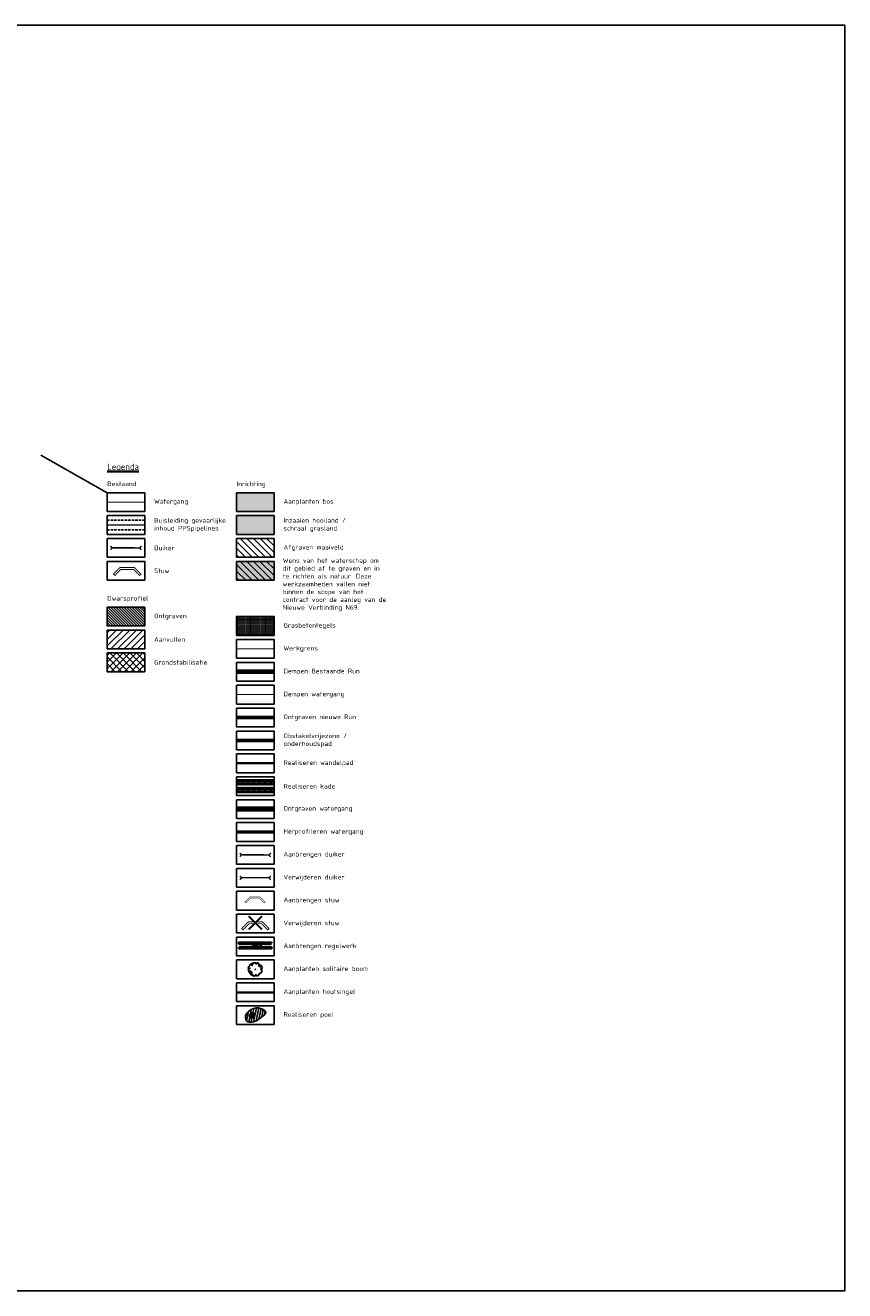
# Model space of a CAD drawing. Header units: metres. Extents: x -3 to 311477, y 0 to 754107.
# Tile 81 of 82: x 159712 to 160586, y 375604 to 376953. Entities that reach past the tile are written whole.
import ezdxf

# ---------------------------------------------------------------- set-up
doc = ezdxf.new("R2010")
doc.units = ezdxf.units.M
for name, pattern in [('ACAD_ISO05W100', [33, 24, -3, 0, -3, 0, -3]), ('CENTER', [2, 1.25, -0.25, 0.25, -0.25]), ('DASHED2', [0.375, 0.25, -0.125]), ('VH-RIJWIELPADBAND', [20, 8, -2, 2, -2, 0, -2, 2, -2])]:
    doc.linetypes.add(name, pattern=pattern)
for name, color, linetype, lineweight in [('B-WA-GW-TALUDARCERING-S', 90, 'Continuous', 25), ('B-WA-GW-TALUDARCERING_KORT-G', 90, 'Continuous', 18), ('B-WA-GW-TALUDARCERING_LANG-G', 90, 'Continuous', 18), ('B-XX-KW-KUNSTWERK_DUIKER-G', 170, 'Continuous', 18), ('N-GV-GW-CUNET-WERK-A', 92, 'Continuous', 18), ('N-WE-GW-TALUD-GD', 90, 'Continuous', 50), ('N-XX-BC-BETONVORM-G', 50, 'Continuous', 50), ('N-XX-BC-BETONVORM-V', 254, 'Continuous', 18), ('N-XX-GW-GROND_STEEN-WERK-A-2000', 7, 'Continuous', 18), ('N-XX-GW-GROND_TEELAARDE-WERK-A-200', 7, 'Continuous', 18), ('N-XX-GW-TALUDARCERING_KORT-G', 90, 'Continuous', 50), ('N-XX-KW-KUNSTWERK_BRUG-G', 170, 'Continuous', 35), ('N-XX-KW-KUNSTWERK_STUW-G', 170, 'Continuous', 35), ('N-XX-RI-PERSLEIDING_GEMAAL_BESTURINGSKAST-G', 210, 'Continuous', 35), ('N-XX-VH-VERHARDING_GRASBETONSTEEN-A-200', 72, 'Continuous', 18), ('X-XX-AL-TEKENBLAD_VERKLARING-T25', 7, 'Continuous', 25), ('X-XX-AL-TEKENBLAD_VERKLARING-T35', 3, 'Continuous', 35)]:
    doc.layers.add(name, color=color, linetype=linetype, lineweight=lineweight)
for name, color, linetype in [('C_Duiker_Nog aan te leggen_L', 7, 'Continuous'), ('D_KLE_BUISLEIDING GEVAARLIJKE INHOUD_PPS PIPELINES', 7, 'Continuous'), ('Salamanderpoel-Talud', 6, 'Continuous'), ('X-XX-AL-VERWIJZING-(W)-s', 7, 'Continuous')]:
    doc.layers.add(name, color=color, linetype=linetype)
for name, color, linetype, lineweight, true_color in [('Meest waarschijnlijk tracé', 150, 'Continuous', 18, 0x007fff), ('N-XX-BUITEN_SCOPE-V', 7, 'Continuous', 18, 0xfefefe), ('N-XX-GR-STRUWEEL-G', 7, 'BATTING', 35, 0x4c3900), ('V-WE-AM-AS_WATERGANG_SLOOT-G', 1, 'DASHED2', 18, 0xff0000), ('Wandelpad', 30, 'ACAD_ISO05W100', 13, 0xff7f00)]:
    doc.layers.add(name, color=color, linetype=linetype, lineweight=lineweight, true_color=true_color)
for name, color, linetype, true_color in [('N-Herprofileren', 7, 'Continuous', 0x6bb5ff), ('N-KLEUR_talud', 7, 'Continuous', 0xa57500), ('N-KLEUR_water', 150, 'Continuous', 0x007fff), ('N-XX-GR-BEEK-BEGELEIDEND-BOS-G', 7, 'Continuous', 0x45a93d), ('N-XX-GR-KRAP-BEEK-BEGELEIDEND-BOS-G', 7, 'Continuous', 0x296524), ('N-XX-GR-VOCHTIG-HOOILAND-G', 7, 'Continuous', 0xb0d85f), ('Onderhoudspad hatch', 7, 'Continuous', 0x964b00), ('Salamanderpoel', 7, 'Continuous', 0xb0c7f3), ('Stuw te plaatsen', 30, 'Continuous', 0xff7f00), ('Stuw te verwijdereen', 1, 'Continuous', 0xff0000), ('waterlopen', 7, 'Continuous', 0xbfefff), ('Z_ZZZ_WERKGRENS', 5, 'CENTER', 0x0000ff)]:
    doc.layers.add(name, color=color, linetype=linetype, true_color=true_color)
doc.styles.add('RH-NLCS-A', font='NLCS-ISO.ttf')
doc.linetypes.add('BATTING', pattern='A,0.00254,-2.54,[134,ltypeshp.shx,S=2.54,R=0,X=-2.54,Y=0],-5.08,[134,ltypeshp.shx,S=2.54,R=180,X=2.54,Y=0],-2.54', length=10.16254)

# ---------------------------------------------------------------- blocks, each defined once
blk = doc.blocks.new('*U33')
at = {"layer": 'B-WA-GW-TALUDARCERING_KORT-G'}
for p, q in [((159239.2, 376386.1), (159239.2, 376385.3)), ((159245.2, 376386.1), (159245.2, 376385.3)), ((159251.2, 376386.1), (159251.2, 376385.3)), ((159257.2, 376386.1), (159257.2, 376385.3)), ((159263.2, 376386.1), (159263.2, 376385.3)), ((159269.2, 376386.1), (159269.2, 376385.3)), ((159275.2, 376386.1), (159275.2, 376385.3))]:
    blk.add_line(p, q, dxfattribs=at)
at = {"layer": 'B-WA-GW-TALUDARCERING_LANG-G'}
for p, q in [((159242.2, 376386.1), (159242.2, 376384.4)), ((159248.2, 376386.1), (159248.2, 376384.4)), ((159254.2, 376386.1), (159254.2, 376384.4)), ((159260.2, 376386.1), (159260.2, 376384.4)), ((159266.2, 376386.1), (159266.2, 376384.4)), ((159272.2, 376386.1), (159272.2, 376384.4))]:
    blk.add_line(p, q, dxfattribs=at)
blk = doc.blocks.new('*U34')
at = {"layer": 'B-WA-GW-TALUDARCERING_KORT-G'}
for p, q in [((159239.2, 376382.1), (159239.2, 376383)), ((159245.2, 376382.1), (159245.2, 376383)), ((159251.2, 376382.1), (159251.2, 376383)), ((159257.2, 376382.1), (159257.2, 376383)), ((159263.2, 376382.1), (159263.2, 376383)), ((159269.2, 376382.1), (159269.2, 376383)), ((159275.2, 376382.1), (159275.2, 376383))]:
    blk.add_line(p, q, dxfattribs=at)
at = {"layer": 'B-WA-GW-TALUDARCERING_LANG-G'}
for p, q in [((159242.2, 376382.1), (159242.2, 376383.9)), ((159248.2, 376382.1), (159248.2, 376383.9)), ((159254.2, 376382.1), (159254.2, 376383.9)), ((159260.2, 376382.1), (159260.2, 376383.9)), ((159266.2, 376382.1), (159266.2, 376383.9)), ((159272.2, 376382.1), (159272.2, 376383.9))]:
    blk.add_line(p, q, dxfattribs=at)
blk = doc.blocks.new('Regelwerk')
at = {"layer": 'N-XX-BC-BETONVORM-V', "transparency": 33554687}
h = blk.add_hatch(color=256, dxfattribs=at)
h.dxf.hatch_style = 1
h.paths.add_polyline_path([(155673.4, 377006), (155678.9, 377006.8), (155674.1, 377040.9), (155668.6, 377040.1), (155670.2, 377029.1), (155670, 377029), (155670.1, 377028.6), (155670.2, 377028.7)])
at = {"layer": 'N-XX-BC-BETONVORM-G'}
for points in [[(155669.2, 377040.2), (155668.6, 377040.1), (155670.2, 377029.1), (155670, 377029), (155670.1, 377028.6), (155670.2, 377028.7), (155673.4, 377006), (155674, 377006.1), (155670.8, 377028.7), (155670.7, 377028.7), (155670.6, 377029.1), (155670.8, 377029.1)], [(155678.3, 377006.7), (155678.9, 377006.8), (155674.1, 377040.9), (155673.5, 377040.8), (155675, 377029.7), (155675.2, 377029.8), (155675.2, 377029.4), (155675.1, 377029.3)]]:
    blk.add_lwpolyline(points, close=True, dxfattribs=at)
blk.add_lwpolyline([(155674, 377006.1), (155672.4, 377017.3), (155672.3, 377017.3), (155672.2, 377017.7), (155672.4, 377017.7), (155669.2, 377040.2)], dxfattribs=at)
at = {"layer": 'N-XX-KW-KUNSTWERK_BRUG-G', "lineweight": 50}
blk.add_lwpolyline([(155676.5, 377025.9), (155670.5, 377025), (155671, 377021.1), (155677, 377021.9)], close=True, dxfattribs=at)
for points in [[(155670.5, 377025), (155677, 377021.9)], [(155671.1, 377021.1), (155676.5, 377025.9)]]:
    blk.add_lwpolyline(points, dxfattribs=at)
at = {"layer": 'N-XX-KW-KUNSTWERK_STUW-G', "linetype": 'VH-RIJWIELPADBAND'}
blk.add_lwpolyline([(155670.3, 377028.9), (155675.2, 377029.6)], dxfattribs=at)
at = {"layer": 'N-XX-KW-KUNSTWERK_STUW-G'}
blk.add_lwpolyline([(155675.2, 377029.4), (155670.7, 377028.7), (155670.6, 377029.1), (155675.2, 377029.8)], close=True, dxfattribs=at)
at = {"layer": 'N-XX-RI-PERSLEIDING_GEMAAL_BESTURINGSKAST-G'}
for points in [[(155670, 377028.2), (155670.9, 377028.3), (155670.8, 377029.6), (155669.9, 377029.4)], [(155670.3, 377026.6), (155671.1, 377026.7), (155671, 377028), (155670.1, 377027.9)]]:
    blk.add_lwpolyline(points, close=True, dxfattribs=at)
blk.add_lwpolyline([(155670.7, 377028.7), (155670.6, 377029.1), (155670.8, 377029.1), (155670.7, 377029.5), (155670.2, 377029.4), (155670.3, 377028.3), (155670.9, 377028.4), (155670.8, 377028.7), (155670.7, 377028.7)], dxfattribs=at)
blk = doc.blocks.new('Poel')
at = {"layer": 'Salamanderpoel'}
blk.add_hatch(color=256, dxfattribs=at).paths.add_polyline_path([(3.9, -7.5), (5.1, -6.3), (6.2, -4.9), (7.1, -3.4), (7.8, -1.9), (8.4, -0.3), (8.7, 1.3), (8.7, 2.8), (8.5, 4.2), (7.9, 5.5), (7, 6.7), (5.9, 7.6), (4.5, 8.4), (3, 9), (1.3, 9.4), (-0.4, 9.7), (-2.2, 9.7), (-3.9, 9.6), (-5.5, 9.3), (-7, 8.8), (-7.4, 8.6), (-7.5, 8.6), (-7.6, 8.5), (-7.8, 8.4), (-8.7, 7.8), (-9.6, 7), (-10.5, 6), (-11.4, 5), (-12.2, 3.8), (-12.9, 2.5), (-13.5, 1.1), (-14, -0.3), (-14.3, -1.7), (-14.4, -3), (-14.3, -4.4), (-14, -5.7), (-13.4, -6.9), (-12.6, -8.1), (-11.4, -9), (-9.9, -9.9), (-8.2, -10.5), (-7.2, -10.8), (-6.1, -10.9), (-5, -10.9), (-3.8, -10.9), (-2.6, -10.7), (-1.3, -10.4), (0, -10), (1.3, -9.4), (2.7, -8.6)])
at = {"layer": 'Salamanderpoel-Talud'}
h = blk.add_hatch(dxfattribs=at)
h.set_pattern_fill('TZO-KLEI,_O', color=256, scale=5000)
h.set_pattern_definition([(78.651337, (-182639.175, 148734.098), (-9.80447882, 1.9677894), [])])
edge = h.paths.add_edge_path()
edge.add_spline(control_points=[(-31.2, -7.2), (-31.4, -0.5), (-23.9, 15.7), (0.7, 30.6), (29.6, 35.3), (66, 13.1), (30.7, -10.8), (11.1, -29.9), (-27.1, -30.7), (-30.6, -14), (-31.2, -8.7), (-31.2, -7.2)], knot_values=[0, 0, 0, 0, 20.193078, 49.02931, 82.007975, 111.154331, 135.856567, 177.983244, 208.077021, 219.877072, 224.308417, 224.308417, 224.308417, 224.308417], degree=3, periodic=0)
h.paths.add_polyline_path([(1.3, -9.4), (0, -10), (-1.3, -10.4), (-2.6, -10.7), (-3.8, -10.9), (-5, -10.9), (-6.1, -10.9), (-7.2, -10.8), (-8.2, -10.5), (-9.9, -9.9), (-11.4, -9), (-12.6, -8.1), (-13.4, -6.9), (-14, -5.7), (-14.3, -4.4), (-14.4, -3), (-14.3, -1.7), (-14, -0.3), (-13.5, 1.1), (-12.9, 2.5), (-12.2, 3.8), (-11.4, 5), (-10.5, 6), (-9.6, 7), (-8.7, 7.8), (-7.8, 8.4), (-7.6, 8.5), (-7.5, 8.6), (-7.4, 8.6), (-7, 8.8), (-5.5, 9.3), (-3.9, 9.6), (-2.2, 9.7), (-0.4, 9.7), (1.3, 9.4), (3, 9), (4.5, 8.4), (5.9, 7.6), (7, 6.7), (7.9, 5.5), (8.5, 4.2), (8.7, 2.8), (8.7, 1.3), (8.4, -0.3), (7.8, -1.9), (7.1, -3.4), (6.2, -4.9), (5.1, -6.3), (3.9, -7.5), (2.7, -8.6)], flags=16)
for p, q in [((-11.1, -0.3), (-13.7, 0.5)), ((-7.4, 0.5), (-12.5, 3.3)), ((-8.3, 3.7), (-10.8, 5.7)), ((-4.9, 2.2), (-8.7, 7.8)), ((-4.9, 6), (-6, 9.1)), ((-2.5, 3), (-3, 9.7)), ((-0.6, 5.9), (0, 9.6)), ((-0.1, 0.8), (8.7, 2.9)), ((0, 0), (7.4, -2.9)), ((3, 4.4), (6.5, 7.1)), ((4.2, 0.3), (8.4, -0.1)), ((-9.3, -2.8), (-14.3, -2.4)), ((-11.6, -4.8), (-14.1, -5.4)), ((-8.4, -4.8), (-12.6, -8)), ((-8.9, -7.4), (-10.2, -9.7)), ((-6.1, -4.6), (-7.4, -10.7)), ((-4.6, -7.4), (-4.4, -10.9)), ((-3.2, -3.1), (-1.5, -10.4)), ((-1, -1.8), (3.8, -7.7)), ((-0.2, -5.9), (1.3, -9.4)), ((2.8, -3.1), (5.8, -5.4))]:
    blk.add_line(p, q, dxfattribs=at)
blk.add_lwpolyline([(1.3, -9.4), (0, -10), (-1.3, -10.4), (-2.6, -10.7), (-3.8, -10.9), (-5, -10.9), (-6.1, -10.9), (-7.2, -10.8), (-8.2, -10.5), (-9.9, -9.9), (-11.4, -9), (-12.6, -8.1), (-13.4, -6.9), (-14, -5.7), (-14.3, -4.4), (-14.4, -3), (-14.3, -1.7), (-14, -0.3), (-13.5, 1.1), (-12.9, 2.5), (-12.2, 3.8), (-11.4, 5), (-10.5, 6), (-9.6, 7), (-8.7, 7.8), (-7.8, 8.4), (-7.6, 8.5), (-7.5, 8.6), (-7.4, 8.6), (-7, 8.8), (-5.5, 9.3), (-3.9, 9.6), (-2.2, 9.7), (-0.4, 9.7), (1.3, 9.4), (3, 9), (4.5, 8.4), (5.9, 7.6), (7, 6.7), (7.9, 5.5), (8.5, 4.2), (8.7, 2.8), (8.7, 1.3), (8.4, -0.3), (7.8, -1.9), (7.1, -3.4), (6.2, -4.9), (5.1, -6.3), (3.9, -7.5), (2.7, -8.6), (1.3, -9.4)], close=True, dxfattribs=at)
blk.add_lwpolyline([(3, 9), (-1, 2.2)], dxfattribs=at)
at = {"layer": 'Salamanderpoel-Talud', "start_tangent": (-0.031762, 0.999495), "end_tangent": (-0.031762, 0.999495)}
blk.add_spline([(-31.2, -7.2), (-24, 11.6), (-0.3, 28.1), (32.6, 30.1), (55.5, 12), (38.6, -6), (2.5, -27.7), (-27.2, -22.9), (-30.8, -11.6), (-31.2, -7.2)], degree=3, dxfattribs=at)
at = {"layer": 'Salamanderpoel-Talud'}
blk.add_spline([(-9.4, -3.1), (-7.7, 0.1), (-5.5, 1.8), (-3, 3), (-0.9, 2.1), (0, 0), (-0.6, -1.3), (-3.7, -3.4), (-6.4, -4.7), (-8.5, -4.8), (-9.5, -3.4), (-9.4, -3.1)], degree=3, dxfattribs=at)
blk = doc.blocks.new('SGR-BOOM_06')
at = {"linetype": 'Continuous', "flags": 128}
blk.add_lwpolyline([(2.7, 3.52), (2.53, 3.94), (2.2, 4.06), (1.94, 4.52), (1.27, 4.69), (0.86, 4.52), (1.11, 4.27), (1.06, 3.81), (0.23, 3.98), (0.35, 4.32), (0.18, 4.69), (-0.15, 4.61), (-0.49, 4.69), (-1.15, 4.65), (-1.49, 4.48), (-1.95, 4.57), (-2.54, 4.11), (-2.12, 3.9), (-1.99, 3.64), (-1.58, 3.44), (-1.99, 2.89), (-2.54, 2.77), (-2.92, 3.1), (-2.62, 3.22), (-2.87, 3.86), (-3.63, 3.43), (-4, 3.02), (-3.79, 2.85), (-4, 2.51), (-4.42, 2.35), (-4.72, 2.05), (-5.01, 1.21), (-3.88, 0.92), (-3.71, 0.54), (-4, 0.29), (-4.51, 0.29), (-4.6, 0.56), (-5.09, 0.38), (-4.76, -0.17), (-4.93, -0.38), (-4.72, -0.54), (-4.88, -1.01), (-4.53, -1.18), (-4.72, -1.55), (-4.42, -1.59), (-4.29, -1.71), (-4.62, -2.11), (-3.92, -2.68), (-3.67, -2.43), (-3.46, -1.97), (-3.63, -1.76), (-3.42, -1.17), (-3.12, -1.34), (-2.79, -1.76), (-2.5, -2.01), (-2.79, -2.81), (-3.42, -2.93), (-3.67, -3.39), (-3.33, -3.77), (-2.83, -3.9), (-2.77, -4.02), (-2.71, -4.15), (-2.33, -3.73), (-1.83, -3.73), (-1.57, -3.9), (-1.7, -4.27), (-1.7, -4.61), (-1.15, -4.74), (-0.61, -4.69), (-0.49, -4.94), (-0.23, -4.65), (0.1, -4.48), (-0.06, -4.01), (0.27, -3.9), (0.77, -4.02), (0.86, -4.61), (1.15, -4.57), (1.44, -4.74), (2.07, -4.23), (2.37, -4.36), (2.32, -4.15), (2.66, -3.98), (2.41, -3.73), (2.11, -3.64), (2.57, -3.23), (2.62, -2.98), (3.16, -2.85), (3.54, -3.06), (3.79, -2.81), (3.77, -2.63), (4.12, -2.63), (4.12, -2.39), (4.46, -2.26), (4.46, -2.05), (4.08, -2.05), (4.54, -1.59), (4.25, -1.42), (4.63, -1.55), (4.75, -1.26), (4.54, -0.92), (4.84, -0.46), (4.67, -0.25), (4.25, -0.25), (3.75, 0.08), (4.08, 0.29), (4.38, 0.84), (4.54, 0.59), (4.88, 0.71), (4.67, 1.43), (4.71, 1.89), (4.5, 1.97), (4.16, 2.64), (3.83, 3.01), (3.37, 2.6), (3.66, 2.43), (3.91, 1.8), (3.54, 1.72), (3.33, 2.14), (2.99, 2.05), (2.66, 2.31), (2.24, 2.51), (2.45, 2.68), (2.32, 2.93), (2.53, 3.18), (2.87, 3.06), (3.16, 3.23)], close=True, dxfattribs=at)
blk.add_circle((0, 0), 0.15)
blk = doc.blocks.new('Stuw te plaatsen')
at = {"layer": 'Stuw te plaatsen', "color": 0, "const_width": 1}
blk.add_lwpolyline([(-19.9, -14), (-17.4, -15.7), (-9.4, -4.6), (10.4, -1.3), (21.5, -9.4), (23.3, -6.9), (11.1, 1.8), (-11.1, -1.8)], close=True, dxfattribs=at)
blk = doc.blocks.new('Te verwijderen stuw')
at = {"layer": 'Stuw te verwijdereen', "color": 253, "const_width": 1}
blk.add_lwpolyline([(-14.6, -6.1), (-13.2, -7.5), (-6.7, -1), (6.7, -1), (13.2, -7.5), (14.6, -6.1), (7.5, 1), (-7.5, 1)], close=True, dxfattribs=at)
at = {"layer": 'Stuw te verwijdereen', "color": 10, "const_width": 2}
for points in [[(7.1, 7.1), (-7.1, -7.1)], [(-7.1, 7.1), (7.1, -7.1)]]:
    blk.add_lwpolyline(points, dxfattribs=at)

msp = doc.modelspace()

# ---------------------------------------------------------------- hatches: boundary and pattern name
at = {"layer": 'N-GV-GW-CUNET-WERK-A'}
h = msp.add_hatch(dxfattribs=at)
h.set_pattern_fill('AGW-WERK_ONTGRAVEN-SO', color=256, scale=0.2, pattern_type=2)
h.set_pattern_definition([(135, (712.5856, 454.8), (-1.414213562, -1.414213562), [])])
h.paths.add_polyline_path([(159799.8, 376332.8), (159799.8, 376312.8), (159839.8, 376312.8), (159839.8, 376332.8)])
at = {"layer": 'N-Herprofileren'}
h = msp.add_hatch(color=256, dxfattribs=at)
h.dxf.hatch_style = 1
h.paths.add_polyline_path([(159937.8, 376094.2), (159977.8, 376094.2), (159977.8, 376092.2), (159937.8, 376092.2)])
at = {"layer": 'N-KLEUR_talud'}
h = msp.add_hatch(color=256, dxfattribs=at)
h.dxf.hatch_style = 1
h.paths.add_polyline_path([(159937.8, 376148), (159977.8, 376148), (159977.8, 376136), (159937.8, 376136)])
at = {"layer": 'N-KLEUR_water'}
h = msp.add_hatch(color=256, dxfattribs=at)
h.dxf.hatch_style = 1
h.paths.add_polyline_path([(159937.8, 376119.6), (159977.8, 376119.6), (159977.8, 376115.6), (159937.8, 376115.6)])
at = {"layer": 'N-XX-BUITEN_SCOPE-V', "transparency": 33554636}
h = msp.add_hatch(color=256, dxfattribs=at)
h.dxf.hatch_style = 1
h.paths.add_polyline_path([(159937.8, 376381.6), (159937.8, 376361.6), (159977.8, 376361.6), (159977.8, 376381.6)])
at = {"layer": 'N-XX-GR-BEEK-BEGELEIDEND-BOS-G'}
h = msp.add_hatch(color=256, dxfattribs=at)
h.dxf.hatch_style = 1
h.paths.add_polyline_path([(159937.8, 376454.8), (159937.8, 376434.8), (159977.8, 376434.8), (159977.8, 376454.8)])
at = {"layer": 'N-XX-GR-VOCHTIG-HOOILAND-G'}
h = msp.add_hatch(color=256, dxfattribs=at)
h.dxf.hatch_style = 1
h.paths.add_polyline_path([(159937.8, 376430.4), (159937.8, 376410.4), (159977.8, 376410.4), (159977.8, 376430.4)])
h = msp.add_hatch(color=256, dxfattribs=at)
h.dxf.hatch_style = 1
h.paths.add_polyline_path([(159937.8, 376381.6), (159937.8, 376361.6), (159977.8, 376361.6), (159977.8, 376381.6)])
at = {"layer": 'N-XX-GW-GROND_STEEN-WERK-A-2000'}
h = msp.add_hatch(dxfattribs=at)
h.set_pattern_fill('AGW-WERK_ONTGRAVEN', color=256, pattern_type=2)
h.set_pattern_definition([(135, (0, 0), (-3.535533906, -3.535533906), [])])
h.paths.add_polyline_path([(159937.8, 376406), (159937.8, 376386), (159977.8, 376386), (159977.8, 376406)])
h = msp.add_hatch(dxfattribs=at)
h.set_pattern_fill('AGW-WERK_ONTGRAVEN', color=256, pattern_type=2)
h.set_pattern_definition([(135, (0, -24.4), (-3.535533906, -3.535533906), [])])
h.paths.add_polyline_path([(159938.1, 376381.3), (159938.1, 376361.9), (159977.5, 376361.9), (159977.5, 376381.3)])
at = {"layer": 'N-XX-GW-GROND_TEELAARDE-WERK-A-200'}
h = msp.add_hatch(dxfattribs=at)
h.set_pattern_fill('AGW-WERK_AANVULLEN', color=256, pattern_type=2)
h.set_pattern_definition([(45, (712.5856, 454.8), (-3.535533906, 3.535533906), [])])
h.paths.add_polyline_path([(159799.8, 376308.4), (159799.8, 376288.4), (159839.8, 376288.4), (159839.8, 376308.4)])
h = msp.add_hatch(dxfattribs=at)
h.set_pattern_fill('AGW-WERK_AANVULLEN', color=256, angle=90, pattern_type=2)
h.set_pattern_definition([(135, (712.5856, 454.8), (-3.535533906, -3.535533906), [])])
h.paths.add_polyline_path([(159799.8, 376284), (159799.8, 376264), (159839.8, 376264), (159839.8, 376284)])
h = msp.add_hatch(dxfattribs=at)
h.set_pattern_fill('AGW-WERK_AANVULLEN', color=256, pattern_type=2)
h.set_pattern_definition([(45, (712.5856, 430.4), (-3.535533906, 3.535533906), [])])
h.paths.add_polyline_path([(159799.8, 376284), (159799.8, 376264), (159839.8, 376264), (159839.8, 376284)])
at = {"layer": 'N-XX-VH-VERHARDING_GRASBETONSTEEN-A-200'}
h = msp.add_hatch(dxfattribs=at)
h.set_pattern_fill('AVH-GRASBETONSTEEN_04', color=256, scale=0.5, pattern_type=2)
h.set_pattern_definition([(0, (159937.7756, 376322.8275), (0, 1), [0.333333, -0.666667]), (0, (159937.7756, 376323.1608), (0, 1), [0.333333, -0.666667]), (90, (159937.7756, 376322.8275), (-1, 6e-17), [0.333333, -0.666667]), (90, (159938.1089, 376322.8275), (-1, 6e-17), [0.333333, -0.666667])])
h.paths.add_polyline_path([(159937.8, 376322.8), (159937.8, 376302.8), (159977.8, 376302.8), (159977.8, 376322.8)])

# ---------------------------------------------------------------- linework, layer by layer
at = {"layer": 'B-XX-KW-KUNSTWERK_DUIKER-G', "color": 252, "true_color": 0x848484, "const_width": 1.5}
for points in [[(159803.4, 376394), (159805.3, 376396), (159803.2, 376397.9)], [(159805.3, 376396.1), (159834.4, 376396)], [(159836.2, 376393.9), (159834.3, 376396), (159836.4, 376397.9)]]:
    msp.add_lwpolyline(points, dxfattribs=at)
at = {"layer": 'C_Duiker_Nog aan te leggen_L', "const_width": 1.5}
for points in [[(159941.3, 376066.8), (159943.2, 376068.8), (159941.2, 376070.7)], [(159974.2, 376066.7), (159972.3, 376068.8), (159974.4, 376070.7)], [(159943.2, 376068.9), (159972.3, 376068.8)]]:
    msp.add_lwpolyline(points, dxfattribs=at)
at = {"layer": 'D_KLE_BUISLEIDING GEVAARLIJKE INHOUD_PPS PIPELINES', "const_width": 1.5}
msp.add_lwpolyline([(159799.8, 376420.4), (159839.8, 376420.4)], dxfattribs=at)
at = {"layer": 'D_KLE_BUISLEIDING GEVAARLIJKE INHOUD_PPS PIPELINES', "linetype": 'DASHED2', "ltscale": 10, "flags": 128}
for points in [[(159799.8, 376425.4), (159839.8, 376425.4)], [(159799.8, 376415.4), (159839.8, 376415.4)]]:
    msp.add_lwpolyline(points, dxfattribs=at)
at = {"layer": 'Defpoints'}
msp.add_lwpolyline([(159799.8, 376454.8), (159729, 376494.7)], dxfattribs=at)
at = {"layer": 'Defpoints', "flags": 128}
for points in [[(159799.8, 376454.8), (159799.8, 376434.8), (159839.8, 376434.8), (159839.8, 376454.8), (159799.8, 376454.8), (159799.8, 376454.8)], [(159937.8, 376454.8), (159937.8, 376434.8), (159977.8, 376434.8), (159977.8, 376454.8), (159937.8, 376454.8), (159937.8, 376454.8)], [(159937.8, 376454.8), (159937.8, 376434.8), (159977.8, 376434.8), (159977.8, 376454.8), (159937.8, 376454.8), (159937.8, 376454.8)], [(159799.8, 376430.4), (159799.8, 376410.4), (159839.8, 376410.4), (159839.8, 376430.4), (159799.8, 376430.4), (159799.8, 376430.4)], [(159937.8, 376430.4), (159937.8, 376410.4), (159977.8, 376410.4), (159977.8, 376430.4), (159937.8, 376430.4), (159937.8, 376430.4)], [(159937.8, 376430.4), (159937.8, 376410.4), (159977.8, 376410.4), (159977.8, 376430.4), (159937.8, 376430.4), (159937.8, 376430.4)], [(159799.8, 376406), (159799.8, 376386), (159839.8, 376386), (159839.8, 376406), (159799.8, 376406), (159799.8, 376406)], [(159937.8, 376406), (159937.8, 376386), (159977.8, 376386), (159977.8, 376406), (159937.8, 376406), (159937.8, 376406)], [(159937.8, 376406), (159937.8, 376386), (159977.8, 376386), (159977.8, 376406), (159937.8, 376406), (159937.8, 376406)], [(159799.8, 376381.6), (159799.8, 376361.6), (159839.8, 376361.6), (159839.8, 376381.6), (159799.8, 376381.6), (159799.8, 376381.6)], [(159937.8, 376381.6), (159937.8, 376361.6), (159977.8, 376361.6), (159977.8, 376381.6), (159937.8, 376381.6), (159937.8, 376381.6)], [(159937.8, 376381.6), (159937.8, 376361.6), (159977.8, 376361.6), (159977.8, 376381.6), (159937.8, 376381.6), (159937.8, 376381.6)], [(159799.8, 376332.8), (159799.8, 376312.8), (159839.8, 376312.8), (159839.8, 376332.8), (159799.8, 376332.8), (159799.8, 376332.8)], [(159799.8, 376332.8), (159799.8, 376312.8), (159839.8, 376312.8), (159839.8, 376332.8), (159799.8, 376332.8), (159799.8, 376332.8)], [(159937.8, 376322.8), (159937.8, 376302.8), (159977.8, 376302.8), (159977.8, 376322.8), (159937.8, 376322.8), (159937.8, 376322.8)], [(159799.8, 376308.4), (159799.8, 376288.4), (159839.8, 376288.4), (159839.8, 376308.4), (159799.8, 376308.4), (159799.8, 376308.4)], [(159799.8, 376308.4), (159799.8, 376288.4), (159839.8, 376288.4), (159839.8, 376308.4), (159799.8, 376308.4), (159799.8, 376308.4)], [(159937.8, 376298.4), (159937.8, 376278.4), (159977.8, 376278.4), (159977.8, 376298.4), (159937.8, 376298.4), (159937.8, 376298.4)], [(159799.8, 376284), (159799.8, 376264), (159839.8, 376264), (159839.8, 376284), (159799.8, 376284), (159799.8, 376284)], [(159799.8, 376284), (159799.8, 376264), (159839.8, 376264), (159839.8, 376284), (159799.8, 376284), (159799.8, 376284)], [(159799.8, 376284), (159799.8, 376264), (159839.8, 376264), (159839.8, 376284), (159799.8, 376284), (159799.8, 376284)], [(159799.8, 376284), (159799.8, 376264), (159839.8, 376264), (159839.8, 376284), (159799.8, 376284), (159799.8, 376284)], [(159937.8, 376274), (159937.8, 376254), (159977.8, 376254), (159977.8, 376274), (159937.8, 376274), (159937.8, 376274)], [(159937.8, 376249.6), (159937.8, 376229.6), (159977.8, 376229.6), (159977.8, 376249.6), (159937.8, 376249.6), (159937.8, 376249.6)], [(159937.8, 376225.2), (159937.8, 376205.2), (159977.8, 376205.2), (159977.8, 376225.2), (159937.8, 376225.2), (159937.8, 376225.2)], [(159937.8, 376200.8), (159937.8, 376180.8), (159977.8, 376180.8), (159977.8, 376200.8), (159937.8, 376200.8), (159937.8, 376200.8)], [(159937.8, 376176.4), (159937.8, 376156.4), (159977.8, 376156.4), (159977.8, 376176.4), (159937.8, 376176.4), (159937.8, 376176.4)], [(159937.8, 376152), (159937.8, 376132), (159977.8, 376132), (159977.8, 376152), (159937.8, 376152), (159937.8, 376152)], [(159937.8, 376127.6), (159937.8, 376107.6), (159977.8, 376107.6), (159977.8, 376127.6), (159937.8, 376127.6), (159937.8, 376127.6)], [(159937.8, 376103.2), (159937.8, 376083.2), (159977.8, 376083.2), (159977.8, 376103.2), (159937.8, 376103.2), (159937.8, 376103.2)], [(159937.8, 376078.8), (159937.8, 376058.8), (159977.8, 376058.8), (159977.8, 376078.8), (159937.8, 376078.8), (159937.8, 376078.8)], [(159937.8, 376078.8), (159937.8, 376058.8), (159977.8, 376058.8), (159977.8, 376078.8), (159937.8, 376078.8), (159937.8, 376078.8)], [(159937.8, 376054.4), (159937.8, 376034.4), (159977.8, 376034.4), (159977.8, 376054.4), (159937.8, 376054.4), (159937.8, 376054.4)], [(159937.8, 376030), (159937.8, 376010), (159977.8, 376010), (159977.8, 376030), (159937.8, 376030), (159937.8, 376030)], [(159937.8, 376005.6), (159937.8, 375985.6), (159977.8, 375985.6), (159977.8, 376005.6), (159937.8, 376005.6), (159937.8, 376005.6)], [(159937.8, 375981.2), (159937.8, 375961.2), (159977.8, 375961.2), (159977.8, 375981.2), (159937.8, 375981.2), (159937.8, 375981.2)], [(159937.8, 375956.8), (159937.8, 375936.8), (159977.8, 375936.8), (159977.8, 375956.8), (159937.8, 375956.8), (159937.8, 375956.8)], [(159937.8, 375932.4), (159937.8, 375912.4), (159977.8, 375912.4), (159977.8, 375932.4), (159937.8, 375932.4), (159937.8, 375932.4)], [(159937.8, 375908), (159937.8, 375888), (159977.8, 375888), (159977.8, 375908), (159937.8, 375908), (159937.8, 375908)]]:
    msp.add_lwpolyline(points, dxfattribs=at)
at = {"layer": 'Meest waarschijnlijk tracé', "linetype": 'Continuous', "const_width": 4}
msp.add_lwpolyline([(159937.8, 376215.2), (159977.8, 376215.2)], dxfattribs=at)
at = {"layer": 'N-WE-GW-TALUD-GD', "color": 251, "lineweight": 25}
for p, q in [((159937.8, 376094.2), (159977.8, 376094.2)), ((159937.8, 376093.5), (159977.8, 376093.5)), ((159937.8, 376093), (159977.8, 376093)), ((159937.8, 376092.2), (159977.8, 376092.2))]:
    msp.add_line(p, q, dxfattribs=at)
at = {"layer": 'N-WE-GW-TALUD-GD'}
for points in [[(159937.8, 376148), (159977.8, 376148)], [(159937.8, 376144.5), (159977.8, 376144.5)], [(159937.8, 376139.5), (159977.8, 376139.5)], [(159937.8, 376136), (159977.8, 376136)]]:
    msp.add_lwpolyline(points, dxfattribs=at)
at = {"layer": 'N-WE-GW-TALUD-GD', "lineweight": 25}
for points in [[(159937.8, 376119.6), (159977.8, 376119.6)], [(159937.8, 376117.9), (159977.8, 376117.9)], [(159937.8, 376117.4), (159977.8, 376117.4)], [(159937.8, 376115.6), (159977.8, 376115.6)]]:
    msp.add_lwpolyline(points, dxfattribs=at)
at = {"layer": 'N-XX-GR-STRUWEEL-G', "ltscale": 0.25, "flags": 128}
msp.add_lwpolyline([(159938.7, 375922), (159976.8, 375922)], dxfattribs=at)
at = {"layer": 'N-XX-GW-TALUDARCERING_KORT-G'}
for p, q in [((159938.3, 376144.5), (159938.3, 376146.3)), ((159938.3, 376139.5), (159938.3, 376137.8)), ((159944.3, 376144.5), (159944.3, 376146.3)), ((159944.3, 376139.5), (159944.3, 376137.8)), ((159950.3, 376144.5), (159950.3, 376146.3)), ((159950.3, 376139.5), (159950.3, 376137.8)), ((159956.3, 376144.5), (159956.3, 376146.3)), ((159956.3, 376139.5), (159956.3, 376137.8)), ((159962.3, 376144.5), (159962.3, 376146.3)), ((159962.3, 376139.5), (159962.3, 376137.8)), ((159968.3, 376144.5), (159968.3, 376146.3)), ((159968.3, 376139.5), (159968.3, 376137.8)), ((159974.3, 376144.5), (159974.3, 376146.3)), ((159974.3, 376139.5), (159974.3, 376137.8))]:
    msp.add_line(p, q, dxfattribs=at)
at = {"layer": 'Onderhoudspad hatch', "linetype": 'Continuous', "const_width": 4}
msp.add_lwpolyline([(159937.8, 376190.8), (159977.8, 376190.8)], dxfattribs=at)
at = {"layer": 'Stuw te verwijdereen', "color": 253, "const_width": 1}
msp.add_lwpolyline([(159806.5, 376368), (159808, 376366.6), (159814.4, 376373.1), (159827.8, 376373.1), (159834.3, 376366.6), (159835.7, 376368), (159828.6, 376375.1), (159813.6, 376375.1)], close=True, dxfattribs=at)
at = {"layer": 'V-WE-AM-AS_WATERGANG_SLOOT-G', "ltscale": 10, "flags": 128}
for points, const_width in [([(159937.8, 376264), (159977.8, 376264)], 5), ([(159937.8, 376239.6), (159977.8, 376239.6)], 1)]:
    msp.add_lwpolyline(points, dxfattribs=dict(at, const_width=const_width))
at = {"layer": 'V-WE-AM-AS_WATERGANG_SLOOT-G', "linetype": 'ByBlock', "ltscale": 10, "const_width": 1.5, "flags": 128}
for points in [[(159941.3, 376042.4), (159943.2, 376044.4), (159941.2, 376046.3)], [(159943.2, 376044.5), (159972.3, 376044.4)], [(159974.2, 376042.3), (159972.3, 376044.4), (159974.4, 376046.3)]]:
    msp.add_lwpolyline(points, dxfattribs=at)
at = {"layer": 'Wandelpad', "ltscale": 0.4, "const_width": 2.5, "flags": 128}
msp.add_lwpolyline([(159937.8, 376166.4), (159977.8, 376166.4)], dxfattribs=at)
at = {"layer": 'waterlopen', "const_width": 1}
msp.add_lwpolyline([(159799.8, 376444.8), (159839.8, 376444.8)], dxfattribs=at)
at = {"layer": 'X-XX-AL-VERWIJZING-(W)-s'}
msp.add_lwpolyline([(158931.7, 376953), (160586.3, 376953), (160586.3, 375604.3), (158931.7, 375604.3)], close=True, dxfattribs=at)
at = {"layer": 'Z_ZZZ_WERKGRENS', "ltscale": 5, "const_width": 1, "flags": 128}
msp.add_lwpolyline([(159937.8, 376288.4), (159977.8, 376288.4)], dxfattribs=at)

# ---------------------------------------------------------------- block references
at = {"layer": 'B-WA-GW-TALUDARCERING-S'}
for name in ['*U33', '*U34']:
    msp.add_blockref(name, (699.1, -266.5), dxfattribs=at)
at = {"layer": 'N-XX-GR-KRAP-BEEK-BEGELEIDEND-BOS-G', "xscale": 1.5, "yscale": 1.5, "zscale": 1.5}
msp.add_blockref('SGR-BOOM_06', (159957.8, 375946.8), dxfattribs=at)
at = {"layer": 'Stuw te plaatsen', "color": 7, "xscale": 0.5, "yscale": 0.5, "zscale": 0.5, "rotation": 350.7127184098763}
msp.add_blockref('Stuw te plaatsen', (159957.4, 376023.9), dxfattribs=at)
at = {"layer": 'Stuw te verwijdereen'}
msp.add_blockref('Te verwijderen stuw', (159957.8, 375996.5), dxfattribs=at)
at = {"layer": 'X-XX-AL-VERWIJZING-(W)-s', "rotation": 262.0014003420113}
msp.add_blockref('Regelwerk', (-191736.1, 582593.9), dxfattribs=at)
at = {"layer": 'X-XX-AL-VERWIJZING-(W)-s', "xscale": 0.25, "yscale": 0.25, "zscale": 0.25}
msp.add_blockref('Poel', (159955.1, 375897.7), dxfattribs=at)

# ---------------------------------------------------------------- texts
at = {"layer": 'X-XX-AL-TEKENBLAD_VERKLARING-T25', "char_height": 5, "attachment_point": 4, "style": 'RH-NLCS-A'}
for s, insert, width in [('Watergang', (159849.8, 376444.8), 74.768), ('Aanplanten bos', (159987.8, 376444.8), 74.503), ('Buisleiding gevaarlijke inhoud PPSpipelines', (159849.8, 376420.4), 74.768), ('Inzaaien hooiland / schraal grasland ', (159987.8, 376420.4), 74.768), ('Duiker', (159849.8, 376396), 74.768), ('\\pt50;Afgraven maaiveld ', (159987.8, 376396), 74.768), ('\\PWens van het waterschap om dit gebied af te graven en in te richten als natuur. Deze werkzaamheden vallen niet binnen de scope van het contract voor de aanleg van de Nieuwe Verbinding N69.\\P\\pt50; ', (159987, 376356.8), 95.609), ('Stuw', (159849.8, 376371.6), 74.768), ('Ontgraven ', (159849.8, 376322.8), 74.768), ('\\pt50;Grasbetontegels', (159987.8, 376312.8), 74.768), ('Aanvullen', (159849.8, 376298.4), 74.503), ('Werkgrens', (159987.8, 376288.4), 74.768), ('Grondstabilisatie', (159849.8, 376274), 74.768), ('Dempen Bestaande Run', (159987.8, 376264), 74.768), ('Dempen watergang', (159987.8, 376239.6), 74.768), ('Ontgraven nieuwe Run', (159987.8, 376215.2), 74.768), ('Obstakelvrijezone / onderhoudspad', (159987.8, 376190.8), 74.768), ('Realiseren wandelpad', (159987.8, 376166.4), 74.768), ('Realiseren kade', (159987.8, 376142), 74.768), ('Ontgraven watergang', (159987.8, 376117.6), 74.768), ('Herprofileren watergang', (159987.8, 376093.2), 74.768), ('Aanbrengen duiker', (159987.8, 376068.8), 74.768), ('Verwijderen duiker', (159987.8, 376044.4), 74.768), ('Aanbrengen stuw', (159987.8, 376020), 74.768), ('Verwijderen stuw', (159987.8, 375995.6), 74.768), ('Aanbrengen regelwerk', (159987.8, 375971.2), 74.768), ('Aanplanten solitaire boom', (159987.8, 375946.8), 74.768), ('Aanplanten houtsingel', (159987.8, 375922.4), 74.768), ('Realiseren poel', (159987.8, 375898), 74.768)]:
    msp.add_mtext(s, dxfattribs=dict(at, insert=insert, width=width))
at = {"layer": 'X-XX-AL-TEKENBLAD_VERKLARING-T35', "style": 'RH-NLCS-A'}
for s, height, p in [('%%uLegenda', 7, (159799.8, 376478.9)), ('Bestaand', 5, (159799.8, 376461.8)), ('Inrichting', 5, (159937.8, 376461.8)), ('Dwarsprofiel', 5, (159799.8, 376339.8))]:
    msp.add_text(s, height=height, dxfattribs=at).set_placement(p)

doc.saveas('drawing.dxf')
